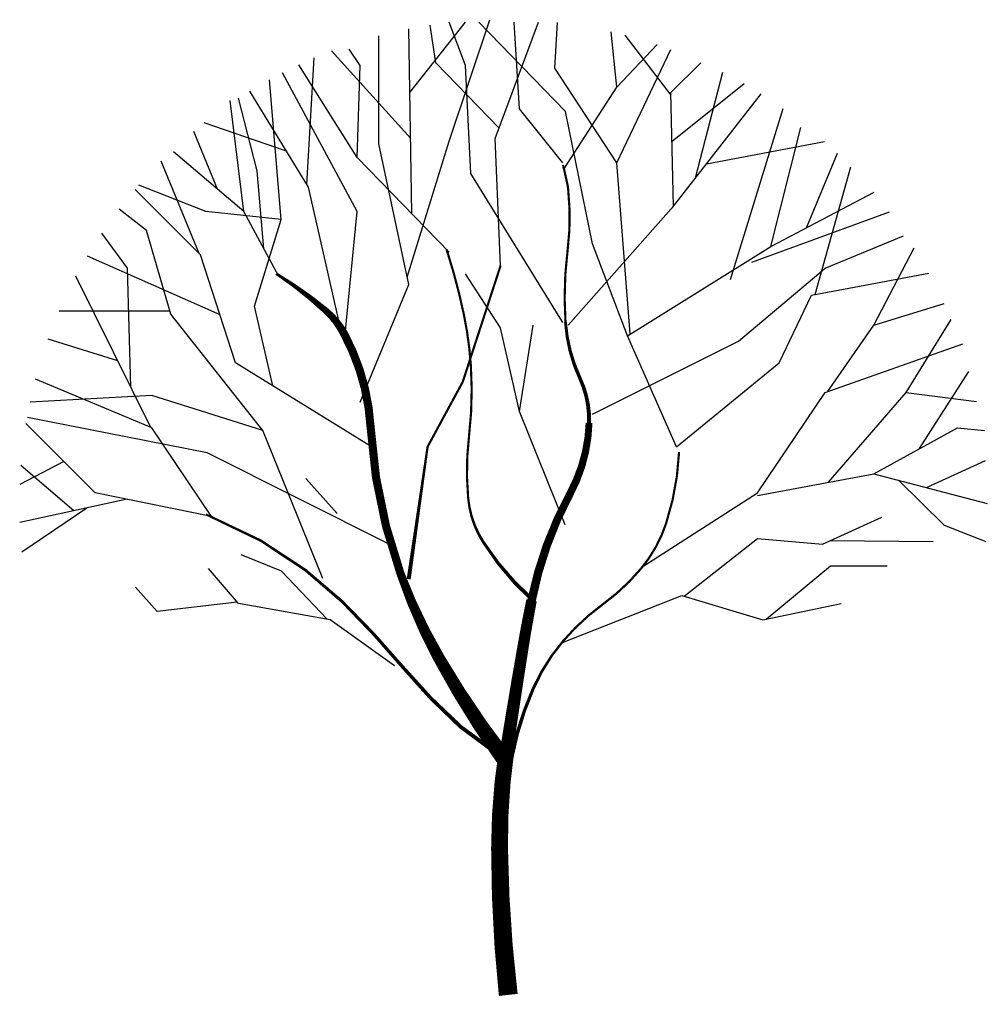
# Model space of a CAD drawing. Extents: x 63.52 to 67.94, y 36.95 to 41.45.
import ezdxf

# ---------------------------------------------------------------- set-up
doc = ezdxf.new("R2010")
doc.units = 0
doc.header["$MEASUREMENT"] = 0
doc.layers.get('0').update_dxf_attribs({"color": 1, "linetype": 'CONTINUOUS'})

msp = doc.modelspace()

# ---------------------------------------------------------------- linework, layer by layer
for p, q in [((64.37440254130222, 39.47361204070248), (63.55329708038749, 39.6341288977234)), ((65.20785545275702, 39.05379872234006), (64.37440254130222, 39.47361204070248)), ((64.96708016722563, 39.19579440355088), (64.82508448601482, 39.3563112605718))]:
    msp.add_line(p, q)
for points in [[(65.28743161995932, 40.27459791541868), (65.4796147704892, 40.89605712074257), (65.66519318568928, 41.45084019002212)], [(65.30017779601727, 41.11840454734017), (65.55369947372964, 41.4393449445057)], [(65.70716567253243, 40.95582347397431), (65.41787751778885, 41.25413318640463), (65.39327102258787, 41.42641794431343)], [(65.99820769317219, 40.06877793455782), (65.57839437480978, 40.74788771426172), (65.55369947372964, 41.24178573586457), (65.4796147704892, 41.4393449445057)], [(66.29412167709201, 40.00664326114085), (66.13402964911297, 40.42685400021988), (66.01055514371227, 41.03187907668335), (65.61543672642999, 41.4393449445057)], [(65.71421633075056, 40.32807439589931), (65.6895214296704, 40.90840457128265), (65.88708063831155, 41.4393449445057)], [(65.99820769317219, 40.79727751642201), (65.80064848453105, 41.04422652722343), (65.77595358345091, 41.4393449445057)], [(66.2451567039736, 40.79727751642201), (65.96116534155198, 41.22943828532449), (65.9747239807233, 41.4377165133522)], [(65.07226850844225, 39.70490320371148), (65.29440301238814, 40.24164224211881), (65.15858105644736, 40.88370967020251), (65.1586165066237, 41.37747436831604)], [(65.30911519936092, 40.56532591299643), (65.29547800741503, 41.40924435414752)], [(66.00309549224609, 40.76843694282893), (66.2451567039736, 41.143006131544), (66.21904974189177, 41.39612482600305)], [(66.49239953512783, 41.10597077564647), (66.28295494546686, 41.38051366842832)], [(66.2451567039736, 41.143006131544), (66.42918530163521, 41.33703661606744)], [(64.82991690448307, 40.69863754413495), (64.86337299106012, 41.2761627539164)], [(65.30356887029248, 40.90855268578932), (64.94233400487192, 41.3078819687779)], [(65.4796147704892, 40.38981164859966), (65.05980145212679, 40.82197241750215), (65.07214890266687, 41.24178573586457), (65.02275910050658, 41.31587043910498)], [(66.30620247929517, 40.01643850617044), (66.2451567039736, 40.79727751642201), (66.49178336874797, 41.31499698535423)], [(65.05980145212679, 40.82197241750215), (64.79326770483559, 41.2449743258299)], [(66.02290259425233, 40.05643048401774), (66.5044531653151, 40.59971830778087), (66.49210571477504, 41.11831123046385), (66.62792767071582, 41.25413318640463)], [(65.0027775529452, 39.99941249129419), (65.05980145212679, 40.57502340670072), (64.71851481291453, 41.20842356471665)], [(66.60391995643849, 40.72809211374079), (66.72964440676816, 41.21096192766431)], [(64.67345943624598, 39.77900475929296), (64.5905983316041, 40.14286263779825), (64.71262528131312, 40.53879904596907), (64.65853715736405, 41.17651169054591)], [(66.49739448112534, 40.89618304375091), (66.82575642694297, 41.15897925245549)], [(64.98665199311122, 40.02943087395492), (64.83754734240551, 40.68615046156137), (64.56958075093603, 41.12467325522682)], [(66.49902057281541, 40.59358922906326), (66.90352703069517, 41.11225086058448)], [(64.54120852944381, 40.57502340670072), (64.47947127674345, 41.08126887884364)], [(64.63320946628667, 40.40517552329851), (64.60294578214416, 40.76023516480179), (64.51770149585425, 41.09179816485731)], [(66.76331972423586, 40.26398628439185), (67.00409403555, 41.04507087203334)], [(64.73713571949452, 40.85047238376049), (64.36105851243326, 40.97941454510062)], [(64.4216511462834, 40.67618734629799), (64.31285242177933, 40.94043257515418)], [(66.51680061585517, 39.50079520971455), (66.29412167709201, 40.00664326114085), (66.94896138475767, 40.4145065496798), (67.08478334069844, 40.95779437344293)], [(66.65457245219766, 40.79303917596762), (67.19339274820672, 40.89478902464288)], [(64.70172538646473, 40.27868459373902), (64.54120852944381, 40.57502340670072), (64.22017481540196, 40.84666731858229)], [(67.11075226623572, 40.49979338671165), (67.2520635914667, 40.84081306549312)], [(64.33748271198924, 40.38362371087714), (64.16372086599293, 40.80434166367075)], [(67.15060840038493, 40.19536542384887), (67.31401375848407, 40.77934091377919)], [(64.71262528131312, 40.53879904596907), (64.36834422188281, 40.57502340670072), (64.0616851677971, 40.69516141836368)], [(65.11983616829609, 39.50330693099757), (64.50416617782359, 39.88356617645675), (64.34364932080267, 40.37746419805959), (64.04497341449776, 40.67579641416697)], [(66.94896138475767, 40.4145065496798), (67.41940655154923, 40.66249815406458)], [(64.62764068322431, 39.57487991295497), (64.20782736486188, 40.10582028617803), (64.09670031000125, 40.48859125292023), (63.9719393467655, 40.58546640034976)], [(66.86197960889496, 40.3439807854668), (67.49026869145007, 40.57352763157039)], [(64.02537893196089, 39.77391640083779), (64.01026815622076, 40.31572694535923), (63.89334755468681, 40.47611375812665)], [(66.13402964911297, 39.6489646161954), (66.8007919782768, 39.98234578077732), (67.19591039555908, 40.31572694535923), (67.55398646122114, 40.46389635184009)], [(67.41816450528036, 40.05643048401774), (67.60289552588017, 40.40954632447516)], [(64.43293625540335, 40.10273516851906), (63.82697044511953, 40.37132223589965)], [(65.80064848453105, 39.66131206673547), (65.71421633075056, 40.04408303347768), (65.55369947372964, 40.29103204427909)], [(66.51680061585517, 39.50079520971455), (66.98600373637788, 39.88356617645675), (67.13417314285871, 40.19225243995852), (67.67018528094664, 40.29377790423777)], [(64.11699689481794, 39.5890686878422), (63.77502696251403, 40.27902465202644)], [(67.2075359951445, 39.75184737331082), (67.41816450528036, 40.05643048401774), (67.73907260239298, 40.15515305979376)], [(64.20356145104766, 40.12051398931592), (63.69828748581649, 40.11959397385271)], [(67.5663339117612, 39.74774422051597), (67.77103670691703, 40.0811929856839)], [(66.00853931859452, 39.14371244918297), (65.80064848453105, 39.66131206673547), (65.8623857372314, 40.05643048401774)], [(63.96655174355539, 39.89260569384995), (63.6476483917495, 39.99187649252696)], [(66.36863120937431, 38.95750738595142), (66.8872241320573, 39.29088855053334), (67.19591039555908, 39.74774422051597), (67.82563037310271, 39.96999833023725)], [(67.6273105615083, 39.49201370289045), (67.85310388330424, 39.84381357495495)], [(64.39389067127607, 39.18189036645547), (64.12139521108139, 39.58722736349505), (63.59058816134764, 39.80944602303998)], [(67.21083964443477, 39.33874863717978), (67.5663339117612, 39.74774422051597), (67.8869753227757, 39.70795124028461)], [(64.90311656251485, 38.8991763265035), (64.62764068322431, 39.57487991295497), (64.12139521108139, 39.73539676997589), (63.5652484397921, 39.70374538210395)], [(64.39389067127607, 39.18189036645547), (63.8620987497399, 39.29088855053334), (63.54677221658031, 39.6068269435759)], [(66.8872241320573, 39.27854109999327), (67.41816450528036, 39.37732070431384), (67.80093547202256, 39.58722736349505), (67.92440997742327, 39.57487991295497)], [(63.72023485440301, 39.43302771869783), (63.51805821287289, 39.32786488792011)], [(67.65834043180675, 39.31441748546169), (67.92798052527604, 39.43827342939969)], [(63.76521194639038, 39.20804316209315), (63.52325155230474, 39.41577203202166)], [(67.41816450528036, 39.37732070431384), (67.93675742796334, 39.24149874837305)], [(67.53123702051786, 39.34770647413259), (67.7391982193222, 39.14271914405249), (67.92995275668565, 39.06819849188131)], [(64.00915198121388, 39.26074793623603), (63.51807721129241, 39.15464815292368)], [(63.82419581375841, 39.22078699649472), (63.52758489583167, 39.01913009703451)], [(66.5528234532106, 38.81828704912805), (66.8872241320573, 39.08098189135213), (67.18356294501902, 39.05628699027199), (67.45520685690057, 39.1797614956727)], [(67.2189138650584, 39.07235559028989), (67.68980841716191, 39.06863444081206)], [(64.92223925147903, 38.71304443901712), (64.7140728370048, 38.93281248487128), (64.52886107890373, 39.00689718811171)], [(65.22982328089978, 38.49995842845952), (64.93632694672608, 38.71055837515), (64.51651362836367, 38.78464307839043), (64.38069167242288, 38.94515993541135)], [(66.92620941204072, 38.71351500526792), (67.22060529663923, 38.95750738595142), (67.47990175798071, 38.95750738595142)], [(64.51136176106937, 38.79073164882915), (64.14609011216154, 38.74760072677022), (64.04731050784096, 38.85872778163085)], [(65.99619075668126, 38.60721412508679), (66.54149551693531, 38.82168543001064), (66.91191903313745, 38.71055837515), (67.26999509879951, 38.78464307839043)]]:
    msp.add_lwpolyline(points)
for points in [[(65.74912197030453, 36.99761702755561, 0.08609978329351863, 0.07696369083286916, -0.02661776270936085), (65.70936604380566, 37.6678900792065, 0.07696369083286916, 0.0707755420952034, -0.03935307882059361), (65.74235698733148, 38.12123076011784, 0.05965484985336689, 0.05178228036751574, -0.003532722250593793), (65.8168277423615, 38.58750796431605, 0.05178228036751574, 0.04819809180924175, -0.007760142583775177), (65.85551670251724, 38.79896602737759, 0.03935990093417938, 0.03442503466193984, -0.0748257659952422), (66.03095661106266, 39.28584252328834, 0.03442503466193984, 0.03121124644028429, 0.1164153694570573), (66.11826122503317, 39.60954232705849, 0.01852117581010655, 0.01610984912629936, 0.1174423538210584), (66.07653286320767, 39.81313436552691, 0.01610984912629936, 0.0130572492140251, -0.09195851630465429), (66.01055514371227, 40.06877793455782, 0.009877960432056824, 0.009877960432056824, -0.04918515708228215), (66.02014272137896, 40.39793952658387, 0.009877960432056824, 0.009877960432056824, 0.05877051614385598), (66.02290259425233, 40.67380301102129, 0.009877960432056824, 0.009877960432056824, 0.02473555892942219), (66.0180108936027, 40.70473138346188, 0.009877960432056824, 0.009877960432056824, 0.009096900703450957), (65.99906497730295, 40.78769384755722, 0.009877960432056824, 0.009877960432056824, 0)], [(65.8646083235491, 38.79699052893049, 0.01852117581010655, 0.01311388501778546, -0.07031381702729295), (65.63423470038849, 39.06659591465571, 0.01311388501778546, 0.009877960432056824, -0.1193113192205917), (65.5660469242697, 39.2661936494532, 0.009877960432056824, 0.009877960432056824, -0.05269105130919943), (65.56989331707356, 39.54922036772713, 0.009877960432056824, 0.009877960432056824, 0.04627263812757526), (65.57839437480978, 39.87121872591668, 0.009877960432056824, 0.009877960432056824, 0.0350742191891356), (65.54642754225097, 40.10446343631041, 0.009877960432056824, 0.009877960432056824, 0.02679232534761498), (65.46726731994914, 40.40215909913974, 0.009877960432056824, 0.009877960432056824, 0)], [(65.29440301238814, 38.89577013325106, 0.01852117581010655, 0.009877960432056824, 0), (65.38083516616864, 39.50079520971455, 0.009877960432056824, 0.009877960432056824, 0), (65.54135202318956, 39.79713402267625, 0.009877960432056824, 0.009877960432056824, 0), (65.71421633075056, 40.32807439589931, 0.009877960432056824, 0.009877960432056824, 0)], [(65.72656378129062, 38.08083839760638, 0.07408470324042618, 0.05318205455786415, -0.03194878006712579), (65.4312534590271, 38.53806542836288, 0.05318205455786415, 0.03704235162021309, -0.04142501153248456), (65.25736066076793, 38.92046503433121, 0.03704235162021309, 0.03704235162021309, -0.07125775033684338), (65.12061717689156, 39.58916059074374, 0.03704235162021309, 0.03704235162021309, 0.1094687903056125), (64.99806419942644, 40.01938813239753, 0.03704235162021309, 0.02926666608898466, 0.0886224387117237), (64.9170765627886, 40.12111859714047, 0.02926666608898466, 0.01234745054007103, 0.0403102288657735), (64.68937793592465, 40.29103204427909, 0.01234745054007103, 0.01234745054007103, 0)], [(65.76360613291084, 38.08083839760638, 0.01852117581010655, 0.01362395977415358, -0.0550614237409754), (65.86355336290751, 38.39714642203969, 0.01362395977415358, 0.009877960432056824, -0.07224465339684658), (65.99820769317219, 38.61177877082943, 0.009877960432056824, 0.009877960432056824, -0.05973516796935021), (66.18185835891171, 38.78181554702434, 0.009877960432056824, 0.009877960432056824, 0.06258462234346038), (66.35628375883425, 38.94515993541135, 0.009877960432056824, 0.009877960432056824, 0.09489051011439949), (66.47026489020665, 39.15184544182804, 0.009877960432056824, 0.009877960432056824, 0.06766291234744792), (66.52914806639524, 39.4761003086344, 0.009877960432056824, 0.009877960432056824, 0)], [(65.6895214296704, 38.10553329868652, 0.01852117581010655, 0.01754171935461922, 0), (65.53197085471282, 38.22160415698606, 0.01754171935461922, 0.01658848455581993, 0), (65.39453311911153, 38.35344695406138, 0.01658848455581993, 0.01562801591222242, 0), (65.26606657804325, 38.49599730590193, 0.01562801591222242, 0.01463923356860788, 0), (65.13542958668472, 38.64419082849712, 0.01463923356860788, 0.01360310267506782, 0), (64.99148050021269, 38.79296313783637, 0.01360310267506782, 0.012493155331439, 0), (64.82307767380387, 38.93724984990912, 0.012493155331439, 0.01126951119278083, 0), (64.619079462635, 39.07198658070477, 0.01126951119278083, 0.009877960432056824, 0), (64.36834422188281, 39.19210894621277, 0.009877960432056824, 0.009877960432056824, 0)]]:
    msp.add_lwpolyline(points, format="xyseb")

doc.saveas('drawing.dxf')
